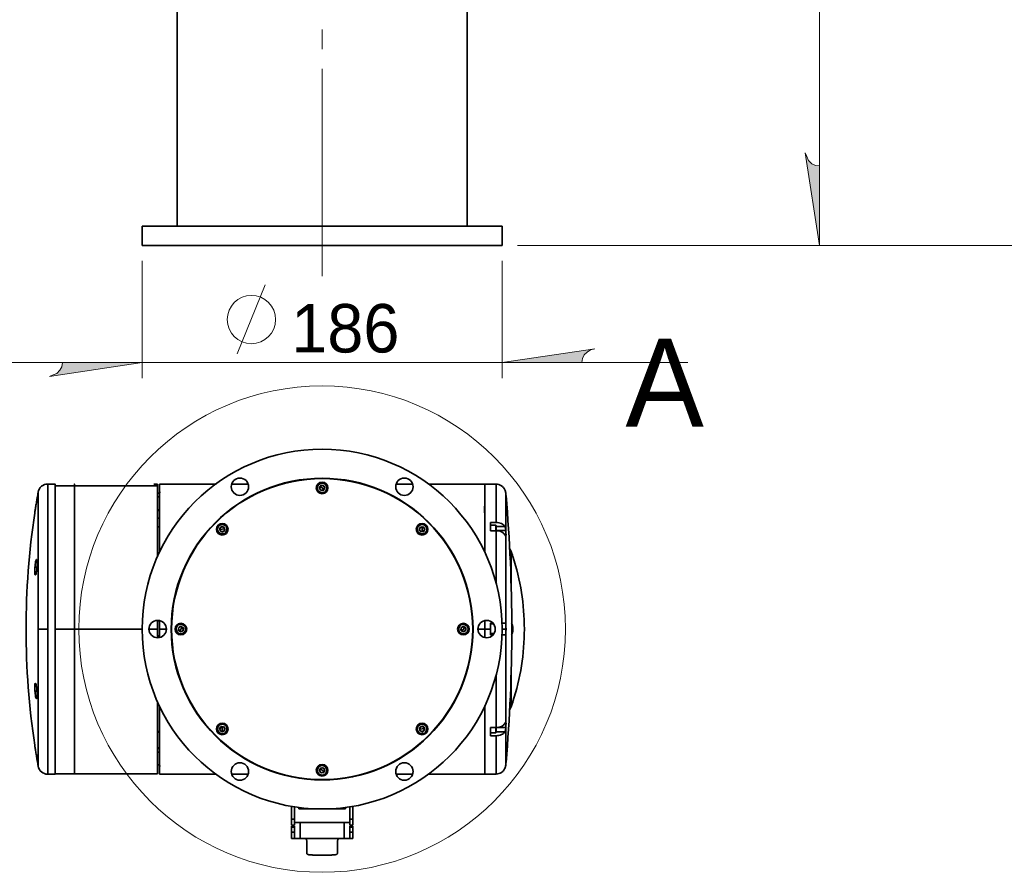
# Model space of a CAD drawing. Header units: millimetres. Extents: x 5 to 419, y 1 to 291.
# Tile 8 of 25: x 183 to 247, y 51 to 106. Entities that reach past the tile are written whole.
import ezdxf

# ---------------------------------------------------------------- set-up
doc = ezdxf.new("R2010")
doc.units = ezdxf.units.MM

# ---------------------------------------------------------------- blocks, each defined once
blk = doc.blocks.new('A$C64CD199E')
at = {"color": 7, "linetype": 'Continuous', "lineweight": 35}
for p, q in [((9.749, 1.25), (9.749, 26.623)), ((28.498, 1.25), (28.498, 26.623)), ((7.5, 0), (7.5, 1.25)), ((7.5, 1.25), (30.748, 1.25)), ((30.748, 0), (30.748, 1.25)), ((7.5, 0), (30.748, 0))]:
    blk.add_line(p, q, dxfattribs=at)

msp = doc.modelspace()

# ---------------------------------------------------------------- hatches: boundary and pattern name
at = {"true_color": 0x808080}
h = msp.add_hatch(color=8, dxfattribs=at)
h.paths.add_polyline_path([(234.139, 97.649), (234.244, 97.402), (234.35, 97.155), (234.562, 96.943), (234.809, 96.838), (235.056, 96.802), (235.056, 91.652)])
h.paths.add_polyline_path([(235.973, 127.776), (235.867, 128.023), (235.761, 128.27), (235.55, 128.482), (235.303, 128.588), (235.056, 128.623), (235.056, 133.773)])
h = msp.add_hatch(color=8, dxfattribs=at)
h.paths.add_polyline_path([(220.557, 84.984), (220.274, 84.914), (220.063, 84.772), (219.851, 84.596), (219.745, 84.349), (219.71, 84.102), (214.559, 84.102)])
h.paths.add_polyline_path([(185.314, 83.185), (185.561, 83.291), (185.808, 83.397), (185.984, 83.608), (186.126, 83.82), (186.161, 84.102), (191.311, 84.102)])

# ---------------------------------------------------------------- linework, layer by layer
at = {"color": 7, "linetype": 'Continuous', "lineweight": 35}
for p, q in [((184.593, 66.869), (184.593, 75.728)), ((185.687, 76.243), (185.208, 76.243)), ((185.208, 76.243), (185.208, 66.869)), ((185.687, 57.495), (185.687, 76.243)), ((186.937, 76.119), (185.687, 76.119)), ((192.311, 76.119), (186.937, 76.119)), ((192.311, 76.241), (192.061, 76.241)), ((192.686, 76.241), (192.436, 76.241)), ((192.686, 76.243), (192.686, 76.241)), ((202.695, 76.182), (202.665, 76.205)), ((202.868, 76.161), (202.757, 76.019)), ((202.757, 76.019), (202.824, 75.851)), ((202.935, 75.993), (202.813, 76.09)), ((202.824, 75.851), (203.003, 75.826)), ((203.047, 76.135), (202.868, 76.161)), ((202.935, 75.993), (203.058, 75.897)), ((203.003, 75.826), (203.114, 75.968)), ((203.114, 75.968), (203.047, 76.135)), ((203.176, 75.804), (203.206, 75.781)), ((213.81, 76.243), (213.435, 76.243)), ((213.435, 71.858), (213.435, 76.243)), ((213.435, 76.056), (213.435, 76.056)), ((213.81, 76.243), (213.81, 76.236)), ((213.81, 76.236), (214.174, 76.236)), ((214.174, 73.757), (214.174, 76.236)), ((192.424, 75.65), (192.311, 75.65)), ((192.311, 75.409), (192.424, 75.409)), ((192.424, 75.409), (192.424, 75.65)), ((192.424, 74.587), (192.424, 75.409)), ((192.436, 71.858), (192.436, 75.681)), ((213.435, 75.681), (213.435, 75.681)), ((214.796, 73.315), (214.796, 75.668)), ((184.392, 74.505), (184.399, 74.549)), ((192.311, 74.587), (192.424, 74.587)), ((192.424, 74.544), (192.311, 74.544)), ((192.424, 74.042), (192.424, 74.544)), ((192.311, 74.042), (192.424, 74.042)), ((192.424, 73.482), (192.424, 74.042)), ((192.311, 73.482), (192.424, 73.482)), ((192.311, 71.586), (192.311, 73.482)), ((196.18, 73.284), (196.142, 73.28)), ((196.462, 73.5), (196.318, 73.392)), ((196.318, 73.392), (196.339, 73.213)), ((196.484, 73.321), (196.328, 73.302)), ((196.339, 73.213), (196.505, 73.142)), ((196.628, 73.429), (196.462, 73.5)), ((196.484, 73.321), (196.639, 73.34)), ((196.505, 73.142), (196.65, 73.25)), ((196.65, 73.25), (196.628, 73.429)), ((196.788, 73.358), (196.825, 73.362)), ((209.279, 73.465), (209.208, 73.299)), ((209.208, 73.299), (209.316, 73.155)), ((209.458, 73.487), (209.279, 73.465)), ((209.316, 73.155), (209.495, 73.177)), ((209.351, 73.625), (209.346, 73.662)), ((209.387, 73.321), (209.369, 73.476)), ((209.387, 73.321), (209.406, 73.166)), ((209.566, 73.342), (209.458, 73.487)), ((209.495, 73.177), (209.566, 73.342)), ((213.435, 73.42), (213.435, 73.42)), ((213.435, 73.195), (213.435, 73.195)), ((214.174, 73.757), (213.81, 73.757)), ((213.81, 73.757), (213.81, 73.227)), ((214.147, 73.576), (213.81, 73.576)), ((213.81, 73.227), (214.174, 73.227)), ((214.184, 73.539), (214.147, 73.576)), ((214.147, 73.227), (214.147, 73.576)), ((214.174, 69.839), (214.174, 73.227)), ((214.184, 73.539), (214.184, 73.226)), ((214.743, 73.498), (214.184, 73.498)), ((214.802, 73.232), (214.184, 73.232)), ((214.802, 73.232), (214.796, 73.315)), ((209.424, 73.017), (209.428, 72.98)), ((213.434, 73.045), (213.435, 73.045)), ((214.796, 67.186), (214.796, 72.867)), ((215.033, 72.075), (215.126, 71.931)), ((215.126, 71.931), (215.15, 71.873)), ((215.15, 71.873), (215.15, 69.502)), ((184.381, 70.869), (184.519, 70.869)), ((186.937, 64.869), (186.937, 68.869)), ((192.311, 67.4), (192.311, 67.431)), ((192.311, 67.428), (192.311, 66.869)), ((213.435, 66.869), (213.435, 67.417)), ((184.593, 66.869), (185.208, 66.869)), ((184.593, 58.01), (184.593, 66.869)), ((185.208, 66.869), (185.208, 57.495)), ((185.687, 66.869), (186.937, 66.869)), ((186.937, 66.869), (191.311, 66.869)), ((191.749, 66.869), (192.311, 66.869)), ((192.424, 67.4), (192.311, 67.4)), ((192.311, 66.869), (192.311, 66.31)), ((192.424, 66.424), (192.424, 67.4)), ((192.436, 66.321), (192.436, 67.305)), ((192.863, 66.869), (192.436, 66.869)), ((193.208, 66.869), (193.186, 66.869)), ((193.669, 66.98), (193.644, 66.802)), ((193.644, 66.802), (193.786, 66.69)), ((193.837, 67.048), (193.669, 66.98)), ((193.811, 66.869), (193.715, 66.746)), ((193.811, 66.869), (193.908, 66.992)), ((193.979, 66.936), (193.837, 67.048)), ((193.953, 66.758), (193.979, 66.936)), ((194, 67.11), (194.023, 67.139)), ((211.918, 66.98), (211.892, 66.802)), ((211.892, 66.802), (212.034, 66.69)), ((212.085, 67.048), (211.918, 66.98)), ((212.06, 66.869), (211.963, 66.746)), ((212.06, 66.869), (212.156, 66.992)), ((212.227, 66.936), (212.085, 67.048)), ((212.202, 66.758), (212.227, 66.936)), ((212.249, 67.11), (212.272, 67.139)), ((212.685, 66.869), (212.663, 66.869)), ((213.435, 66.869), (213.008, 66.869)), ((213.435, 67.057), (213.435, 67.057)), ((213.435, 66.321), (213.435, 66.869)), ((213.81, 66.869), (213.435, 66.869)), ((213.979, 67.244), (213.81, 67.244)), ((213.81, 67.244), (213.81, 66.869)), ((214.005, 67.213), (213.81, 67.213)), ((213.81, 66.869), (213.81, 66.494)), ((214.812, 66.869), (214.559, 66.869)), ((215.26, 66.869), (215.184, 66.869)), ((192.311, 66.424), (192.424, 66.424)), ((192.311, 66.338), (192.424, 66.338)), ((192.311, 66.307), (192.311, 66.338)), ((192.424, 66.338), (192.424, 66.424)), ((193.622, 66.628), (193.599, 66.599)), ((193.786, 66.69), (193.953, 66.758)), ((211.871, 66.628), (211.847, 66.599)), ((212.034, 66.69), (212.202, 66.758)), ((213.435, 66.712), (213.435, 66.712)), ((213.435, 66.682), (213.435, 66.682)), ((214.043, 66.582), (213.81, 66.582)), ((213.81, 66.525), (214.005, 66.525)), ((213.81, 66.494), (213.979, 66.494)), ((214.796, 60.871), (214.796, 66.552)), ((214.174, 60.511), (214.174, 63.899)), ((215.15, 64.236), (215.15, 61.865)), ((184.381, 62.869), (184.519, 62.869)), ((192.311, 60.256), (192.311, 62.152)), ((213.435, 57.495), (213.435, 61.88)), ((215.126, 61.807), (215.033, 61.663)), ((215.15, 61.865), (215.126, 61.807)), ((196.375, 60.562), (196.304, 60.396)), ((196.554, 60.583), (196.375, 60.562)), ((196.447, 60.721), (196.442, 60.758)), ((196.484, 60.417), (196.465, 60.572)), ((196.663, 60.439), (196.554, 60.583)), ((196.592, 60.273), (196.663, 60.439)), ((209.366, 60.596), (209.221, 60.488)), ((209.221, 60.488), (209.243, 60.309)), ((209.532, 60.525), (209.366, 60.596)), ((209.387, 60.417), (209.542, 60.436)), ((209.553, 60.346), (209.532, 60.525)), ((209.691, 60.454), (209.728, 60.458)), ((213.435, 60.693), (213.434, 60.693)), ((213.434, 60.689), (213.435, 60.689)), ((214.174, 60.511), (213.81, 60.511)), ((213.81, 60.511), (213.81, 59.981)), ((214.147, 60.162), (214.147, 60.511)), ((214.184, 60.512), (214.184, 60.199)), ((214.802, 60.506), (214.184, 60.506)), ((214.796, 60.423), (214.802, 60.506)), ((214.796, 58.07), (214.796, 60.423)), ((192.424, 60.256), (192.311, 60.256)), ((192.311, 60.199), (192.424, 60.199)), ((196.304, 60.396), (196.413, 60.251)), ((196.413, 60.251), (196.592, 60.273)), ((196.484, 60.417), (196.502, 60.262)), ((196.52, 60.113), (196.525, 60.076)), ((209.083, 60.381), (209.046, 60.376)), ((209.387, 60.417), (209.232, 60.399)), ((209.243, 60.309), (209.409, 60.238)), ((209.409, 60.238), (209.553, 60.346)), ((213.434, 60.318), (213.435, 60.318)), ((213.81, 60.162), (214.147, 60.162)), ((213.81, 59.981), (214.174, 59.981)), ((214.147, 60.162), (214.184, 60.199)), ((214.174, 57.502), (214.174, 59.981)), ((214.743, 60.24), (214.184, 60.24)), ((184.399, 59.189), (184.392, 59.234)), ((192.311, 59.194), (192.424, 59.194)), ((192.424, 59.151), (192.311, 59.151)), ((192.424, 58.91), (192.424, 59.151)), ((192.311, 58.91), (192.424, 58.91)), ((192.424, 58.089), (192.424, 58.91)), ((192.311, 58.089), (192.424, 58.089)), ((192.436, 58.057), (192.436, 58.133)), ((202.695, 57.934), (202.665, 57.957)), ((202.868, 57.912), (202.757, 57.77)), ((203.047, 57.887), (202.868, 57.912)), ((203.114, 57.719), (203.047, 57.887)), ((213.435, 58.057), (213.435, 58.057)), ((185.208, 57.495), (185.687, 57.495)), ((185.687, 57.516), (186.937, 57.516)), ((186.937, 57.526), (186.937, 57.523)), ((186.937, 57.518), (192.311, 57.518)), ((202.757, 57.77), (202.824, 57.603)), ((202.935, 57.745), (202.813, 57.841)), ((202.824, 57.603), (203.003, 57.577)), ((202.935, 57.745), (203.058, 57.648)), ((203.003, 57.577), (203.114, 57.719)), ((203.176, 57.556), (203.206, 57.533)), ((213.435, 57.682), (213.435, 57.682)), ((213.435, 57.495), (213.81, 57.495)), ((214.174, 57.502), (213.81, 57.502)), ((213.81, 57.502), (213.81, 57.495)), ((201.423, 55.344), (201.423, 55.245)), ((204.448, 55.344), (204.448, 55.245)), ((201.898, 55.291), (201.898, 55.245)), ((201.898, 55.245), (203.973, 55.245)), ((203.973, 55.245), (203.973, 55.291)), ((201.148, 54.598), (200.961, 54.598)), ((200.961, 54.195), (200.961, 54.598)), ((201.148, 54.195), (200.961, 54.195)), ((201.148, 54.139), (200.961, 54.139)), ((200.961, 54.138), (201.148, 54.138)), ((200.961, 54.081), (200.961, 54.138)), ((201.148, 54.081), (200.961, 54.081)), ((201.148, 54.195), (201.148, 54.598)), ((201.148, 54.081), (201.148, 54.138)), ((201.523, 54.37), (201.523, 53.333)), ((201.523, 54.37), (204.348, 54.37)), ((204.348, 53.333), (204.348, 54.37)), ((204.91, 54.598), (204.723, 54.598)), ((204.723, 54.195), (204.723, 54.598)), ((204.91, 54.195), (204.723, 54.195)), ((204.91, 54.139), (204.723, 54.139)), ((204.723, 54.138), (204.91, 54.138)), ((204.723, 54.081), (204.723, 54.138)), ((204.91, 54.081), (204.723, 54.081)), ((204.91, 54.598), (204.91, 54.195)), ((204.91, 54.138), (204.91, 54.081)), ((200.961, 53.746), (201.148, 53.746)), ((204.723, 53.746), (204.91, 53.746)), ((200.961, 53.333), (201.148, 53.333)), ((201.523, 53.333), (201.811, 53.333)), ((204.06, 53.333), (201.811, 53.333)), ((201.811, 53.333), (201.811, 53.333)), ((204.06, 53.333), (204.348, 53.333)), ((204.723, 53.333), (204.91, 53.333)), ((202.435, 52.271), (203.435, 52.271))]:
    msp.add_line(p, q, dxfattribs=at)
at = {"color": 8, "lineweight": 0, "true_color": 0x808080}
for points in [[(235.056, 91.652), (235.056, 133.773)], [(215.547, 91.652), (236.044, 91.652)], [(215.547, 91.652), (249.273, 91.652)], [(191.311, 90.664), (191.311, 83.079)], [(214.559, 90.664), (214.559, 83.079)], [(197.45, 84.667), (199.249, 89.112)], [(191.311, 84.102), (179.317, 84.102)], [(214.559, 84.102), (191.311, 84.102)], [(214.559, 84.102), (226.554, 84.102)]]:
    msp.add_lwpolyline(points, dxfattribs=at)
at = {"color": 7, "lineweight": 0}
for points in [[(202.946, 105.615), (202.946, 104.345)], [(202.946, 103.075), (202.946, 89.668)]]:
    msp.add_lwpolyline(points, dxfattribs=at)
at = {"color": 8, "lineweight": 0, "true_color": 0x808080}
for points in [[(234.139, 97.649), (234.244, 97.402), (234.35, 97.155), (234.562, 96.943), (234.809, 96.838), (235.056, 96.802), (235.056, 91.652)], [(220.557, 84.984), (220.274, 84.914), (220.063, 84.772), (219.851, 84.596), (219.745, 84.349), (219.71, 84.102), (214.559, 84.102)], [(185.314, 83.185), (185.561, 83.291), (185.808, 83.397), (185.984, 83.608), (186.126, 83.82), (186.161, 84.102), (191.311, 84.102)]]:
    msp.add_lwpolyline(points, close=True, dxfattribs=at)
at = {"color": 7, "linetype": 'Continuous', "lineweight": 35, "flags": 128}
for points in [[(196.095, 76.243), (195.249, 76.243), (192.686, 76.243)], [(198.156, 76.243), (197.811, 76.243), (197.096, 76.243)], [(208.78, 76.243), (208.185, 76.243), (207.72, 76.243)], [(213.435, 76.243), (210.81, 76.243), (209.802, 76.243)], [(192.436, 75.402), (192.436, 75.403), (192.435, 75.405), (192.434, 75.406), (192.433, 75.407), (192.431, 75.408), (192.429, 75.408), (192.426, 75.409), (192.424, 75.409)], [(192.436, 58.903), (192.436, 58.905), (192.435, 58.906), (192.434, 58.907), (192.433, 58.908), (192.431, 58.909), (192.429, 58.91), (192.426, 58.91), (192.424, 58.91)], [(192.436, 57.495), (195.061, 57.495), (196.069, 57.495)], [(197.09, 57.495), (197.686, 57.495), (198.151, 57.495)], [(207.715, 57.495), (208.185, 57.495), (208.775, 57.495)], [(209.776, 57.495), (210.81, 57.495), (213.435, 57.495)]]:
    msp.add_lwpolyline(points, dxfattribs=at)
at = {"color": 8, "lineweight": 0, "true_color": 0x808080}
msp.add_circle((198.367, 86.872), 1.561, dxfattribs=at)
at = {"color": 7, "lineweight": 0}
msp.add_circle((202.935, 66.869), 15.716, dxfattribs=at)
at = {"color": 7, "linetype": 'Continuous', "lineweight": 35}
for centre, radius, start, end in [((202.935, 66.869), 11.624, 0, 180), ((202.935, 66.869), 9.749, 0, 180), ((202.935, 66.869), 9.724, 90, 270), ((197.623, 76.07), 0.562, 0, 180), ((202.935, 75.993), 0.375, 90, 270), ((202.935, 75.993), 0.344, 321.8769, 141.8769), ((202.935, 66.869), 9.724, 270, 90), ((202.935, 75.993), 0.375, 270, 90), ((208.247, 76.07), 0.562, 0, 180), ((234.468, 66.869), 50.656, 169.92861, 170.34282), ((185.208, 75.618), 0.625, 90, 169.92861), ((192.499, 75.681), 0.0625, 90, 180), ((197.623, 76.07), 0.562, 180, 0), ((202.935, 75.993), 0.344, 141.8769, 321.8769), ((202.935, 75.993), 0.306, 141.8769, 321.8769), ((202.935, 75.993), 0.306, 321.8769, 141.8769), ((202.935, 75.993), 0.156, 141.8769, 201.8769), ((202.935, 75.993), 0.156, 201.8769, 261.8769), ((202.935, 75.993), 0.156, 81.8769, 141.8769), ((202.935, 75.993), 0.156, 261.8769, 321.8769), ((202.935, 75.993), 0.156, 21.8769, 81.8769), ((202.935, 75.993), 0.156, 321.8769, 21.8769), ((208.247, 76.07), 0.562, 180, 0), ((192.424, 75.637), 0.0125, 0, 90), ((115.193, 66.869), 99.992, 0, 4.94791), ((192.424, 74.6), 0.0125, 270, 0), ((192.424, 74.532), 0.0125, 0, 90), ((234.468, 66.869), 50.656, 171.48306, 180), ((192.427, 73.985), 0.0574, 80.59756, 93.10906), ((192.424, 73.494), 0.0125, 270, 0), ((196.484, 73.321), 0.375, 90, 270), ((196.484, 73.321), 0.344, 6.8769, 186.8769), ((196.484, 73.321), 0.344, 186.8769, 6.8769), ((196.484, 73.321), 0.306, 6.8769, 186.8769), ((196.484, 73.321), 0.306, 186.8769, 6.8769), ((196.484, 73.321), 0.156, 126.8769, 186.8769), ((196.484, 73.321), 0.156, 186.8769, 246.8769), ((196.484, 73.321), 0.156, 66.8769, 126.8769), ((196.484, 73.321), 0.156, 246.8769, 306.8769), ((196.484, 73.321), 0.375, 270, 90), ((196.484, 73.321), 0.156, 6.8769, 66.8769), ((196.484, 73.321), 0.156, 306.8769, 6.8769), ((209.387, 73.321), 0.375, 90, 270), ((209.387, 73.321), 0.344, 96.8769, 276.8769), ((209.387, 73.321), 0.306, 96.8769, 276.8769), ((209.387, 73.321), 0.156, 156.8769, 216.8769), ((209.387, 73.321), 0.156, 96.8769, 156.8769), ((209.387, 73.321), 0.156, 216.8769, 276.8769), ((209.387, 73.321), 0.344, 276.8769, 96.8769), ((209.387, 73.321), 0.306, 276.8769, 96.8769), ((209.387, 73.321), 0.156, 36.8769, 96.8769), ((209.387, 73.321), 0.375, 270, 90), ((209.387, 73.321), 0.156, 276.8769, 336.8769), ((209.387, 73.321), 0.156, 336.8769, 36.8769), ((200.715, 66.869), 15.282, 0, 17.86103), ((192.311, 66.869), 0.562, 0, 180), ((213.56, 66.869), 0.562, 0, 180), ((234.468, 66.869), 50.656, 180, 188.51684), ((202.935, 66.869), 11.624, 180, 0), ((192.311, 66.869), 0.562, 180, 0), ((202.935, 66.869), 9.749, 180, 0), ((193.811, 66.869), 0.375, 90, 270), ((193.811, 66.869), 0.344, 51.8769, 231.8769), ((193.811, 66.869), 0.306, 51.8769, 231.8769), ((193.811, 66.869), 0.344, 231.8769, 51.8769), ((193.811, 66.869), 0.306, 231.8769, 51.8769), ((193.811, 66.869), 0.156, 171.8769, 231.8769), ((193.811, 66.869), 0.156, 111.8769, 171.8769), ((193.811, 66.869), 0.156, 51.8769, 111.8769), ((193.811, 66.869), 0.375, 270, 90), ((193.811, 66.869), 0.156, 291.8769, 351.8769), ((193.811, 66.869), 0.156, 351.8769, 51.8769), ((212.06, 66.869), 0.375, 90, 270), ((212.06, 66.869), 0.344, 51.8769, 231.8769), ((212.06, 66.869), 0.306, 51.8769, 231.8769), ((212.06, 66.869), 0.344, 231.8769, 51.8769), ((212.06, 66.869), 0.306, 231.8769, 51.8769), ((212.06, 66.869), 0.156, 171.8769, 231.8769), ((212.06, 66.869), 0.156, 111.8769, 171.8769), ((212.06, 66.869), 0.156, 51.8769, 111.8769), ((212.06, 66.869), 0.375, 270, 90), ((212.06, 66.869), 0.156, 291.8769, 351.8769), ((212.06, 66.869), 0.156, 351.8769, 51.8769), ((213.56, 66.869), 0.562, 180, 0), ((115.193, 66.869), 99.992, 355.05209, 0), ((200.715, 66.869), 15.282, 342.13897, 0), ((192.425, 66.436), 0.0116, 265.38674, 354.48729), ((192.424, 66.35), 0.0125, 270, 0), ((193.811, 66.869), 0.156, 231.8769, 291.8769), ((212.06, 66.869), 0.156, 231.8769, 291.8769), ((196.484, 60.417), 0.375, 90, 270), ((196.484, 60.417), 0.344, 96.8769, 276.8769), ((196.484, 60.417), 0.306, 96.8769, 276.8769), ((196.484, 60.417), 0.156, 156.8769, 216.8769), ((196.484, 60.417), 0.156, 96.8769, 156.8769), ((196.484, 60.417), 0.344, 276.8769, 96.8769), ((196.484, 60.417), 0.306, 276.8769, 96.8769), ((196.484, 60.417), 0.156, 36.8769, 96.8769), ((196.484, 60.417), 0.375, 270, 90), ((196.484, 60.417), 0.156, 336.8769, 36.8769), ((209.387, 60.417), 0.375, 90, 270), ((209.387, 60.417), 0.344, 6.8769, 186.8769), ((209.387, 60.417), 0.344, 186.8769, 6.8769), ((209.387, 60.417), 0.306, 6.8769, 186.8769), ((209.387, 60.417), 0.306, 186.8769, 6.8769), ((209.387, 60.417), 0.156, 126.8769, 186.8769), ((209.387, 60.417), 0.156, 66.8769, 126.8769), ((209.387, 60.417), 0.375, 270, 90), ((209.387, 60.417), 0.156, 6.8769, 66.8769), ((209.387, 60.417), 0.156, 306.8769, 6.8769), ((192.424, 60.187), 0.0119, 3.4465, 93.0746), ((196.484, 60.417), 0.156, 216.8769, 276.8769), ((196.484, 60.417), 0.156, 276.8769, 336.8769), ((209.387, 60.417), 0.156, 186.8769, 246.8769), ((209.387, 60.417), 0.156, 246.8769, 306.8769), ((192.424, 59.206), 0.0125, 270, 0), ((192.424, 59.138), 0.0125, 0, 90), ((234.468, 66.869), 50.656, 189.6573, 190.07139), ((185.208, 58.12), 0.625, 190.07139, 270), ((192.424, 58.101), 0.0125, 270, 0), ((192.499, 58.057), 0.0625, 180, 270), ((197.623, 57.668), 0.562, 0, 180), ((202.935, 57.745), 0.375, 90, 270), ((202.935, 57.745), 0.344, 141.8769, 321.8769), ((202.935, 57.745), 0.306, 141.8769, 321.8769), ((202.935, 57.745), 0.344, 321.8769, 141.8769), ((202.935, 57.745), 0.306, 321.8769, 141.8769), ((202.935, 57.745), 0.156, 81.8769, 141.8769), ((202.935, 57.745), 0.375, 270, 90), ((202.935, 57.745), 0.156, 21.8769, 81.8769), ((208.247, 57.668), 0.562, 0, 180), ((197.623, 57.668), 0.562, 180, 0), ((202.935, 57.745), 0.156, 141.8769, 201.8769), ((202.935, 57.745), 0.156, 201.8769, 261.8769), ((202.935, 57.745), 0.156, 261.8769, 321.8769), ((202.935, 57.745), 0.156, 321.8769, 21.8769), ((208.247, 57.668), 0.562, 180, 0)]:
    msp.add_arc(centre, radius, start, end, dxfattribs=at)
for points, knots in [([(185.687, 76.232), (185.687, 76.237), (185.687, 76.247), (185.687, 76.065), (185.687, 75.736), (185.687, 75.252), (185.687, 74.629), (185.687, 73.884), (185.687, 73.05), (185.687, 72.143), (185.687, 71.177), (185.687, 70.144), (185.687, 69.068), (185.687, 67.971), (185.687, 67.234), (185.687, 66.869)], [0, 0, 0, 0, 0.0787411, 0.1589074, 0.2398493, 0.3208784, 0.4013016, 0.4804566, 0.5588732, 0.6320492, 0.7060647, 0.780397, 0.8545096, 0.9278758, 1, 1, 1, 1]), ([(186.937, 76.232), (186.937, 76.238), (186.937, 76.251), (186.937, 76.152), (186.937, 75.962), (186.937, 75.673), (186.937, 75.293), (186.937, 74.827), (186.937, 74.285), (186.937, 73.673), (186.937, 72.993), (186.937, 72.245), (186.937, 71.434), (186.937, 70.571), (186.937, 69.669), (186.937, 68.742), (186.937, 67.806), (186.937, 67.18), (186.937, 66.869)], [0, 0, 0, 0, 0.0613757, 0.1237051, 0.1866869, 0.25, 0.3133131, 0.3762949, 0.4386243, 0.5, 0.5613757, 0.6237051, 0.6866869, 0.75, 0.8133131, 0.8762949, 0.9386243, 1, 1, 1, 1]), ([(192.311, 76.241), (192.311, 76.22), (192.311, 76.177), (192.311, 75.929), (192.311, 75.549), (192.311, 75.031), (192.311, 74.393), (192.311, 73.648), (192.311, 72.822), (192.311, 72.111), (192.311, 71.667), (192.311, 71.535)], [0, 0, 0, 0, 0.11983, 0.241249, 0.363329, 0.485114, 0.605662, 0.724089, 0.842705, 0.953277, 1, 1, 1, 1]), ([(192.436, 76.241), (192.436, 76.227), (192.436, 76.199), (192.436, 76.049), (192.436, 75.818), (192.436, 75.462), (192.437, 74.956), (192.437, 74.271), (192.436, 73.458), (192.437, 72.634), (192.437, 72.05), (192.437, 71.809)], [0, 0, 0, 0, 0.095259, 0.190638, 0.288935, 0.387685, 0.518052, 0.647487, 0.778176, 0.908686, 1, 1, 1, 1]), ([(213.435, 71.855), (213.435, 71.903), (213.435, 72.231), (213.434, 72.787), (213.435, 73.509), (213.434, 74.152), (213.433, 74.655), (213.434, 75.041), (213.434, 75.335), (213.435, 75.587), (213.434, 75.796), (213.434, 75.964), (213.435, 76.091), (213.434, 76.178), (213.435, 76.233), (213.435, 76.24), (213.435, 76.243)], [0, 0, 0, 0, 0.017557, 0.11973, 0.221955, 0.323587, 0.424179, 0.491208, 0.558556, 0.626541, 0.690626, 0.754594, 0.818715, 0.880138, 0.937266, 1, 1, 1, 1]), ([(214.174, 76.236), (214.233, 76.231), (214.353, 76.221), (214.516, 76.142), (214.655, 76.026), (214.714, 75.921), (214.743, 75.868)], [0, 0, 0, 0, 0.24986, 0.499673, 0.749757, 1, 1, 1, 1]), ([(214.743, 75.868), (214.756, 75.834), (214.784, 75.765), (214.792, 75.7), (214.796, 75.668)], [0, 0, 0, 0, 0.499631, 1, 1, 1, 1]), ([(184.526, 75.344), (184.528, 75.355), (184.532, 75.379), (184.528, 75.353), (184.516, 75.283), (184.498, 75.169), (184.475, 75.026), (184.459, 74.921), (184.45, 74.868)], [0, 0, 0, 0, 0.142431, 0.313763, 0.48511, 0.657187, 0.828592, 1, 1, 1, 1]), ([(214.796, 75.668), (214.798, 75.641), (214.803, 75.591), (214.808, 75.536), (214.811, 75.5), (214.812, 75.496), (214.812, 75.493)], [0, 0, 0, 0, 0.259968, 0.500033, 0.752765, 1, 1, 1, 1]), ([(214.812, 75.493), (214.812, 75.496), (214.811, 75.5), (214.808, 75.536), (214.803, 75.591), (214.798, 75.641), (214.796, 75.668)], [0, 0, 0, 0, 0.247239, 0.499991, 0.740035, 1, 1, 1, 1]), ([(184.45, 74.868), (184.442, 74.818), (184.426, 74.717), (184.404, 74.579), (184.386, 74.466), (184.374, 74.394), (184.369, 74.363), (184.371, 74.37), (184.371, 74.371)], [0, 0, 0, 0, 0.194508, 0.388874, 0.583179, 0.777603, 0.972116, 1, 1, 1, 1]), ([(214.743, 73.498), (214.714, 73.535), (214.656, 73.609), (214.517, 73.691), (214.353, 73.747), (214.233, 73.754), (214.174, 73.757)], [0, 0, 0, 0, 0.24952, 0.499306, 0.749243, 1, 1, 1, 1]), ([(214.174, 73.227), (214.233, 73.224), (214.352, 73.217), (214.516, 73.161), (214.655, 73.079), (214.714, 73.004), (214.743, 72.967)], [0, 0, 0, 0, 0.249516, 0.4993, 0.749236, 1, 1, 1, 1]), ([(214.796, 73.315), (214.792, 73.35), (214.784, 73.42), (214.756, 73.472), (214.743, 73.498)], [0, 0, 0, 0, 0.499262, 1, 1, 1, 1]), ([(214.796, 72.867), (214.798, 72.862), (214.802, 72.854), (214.807, 72.865), (214.81, 72.892), (214.812, 72.937), (214.812, 72.997), (214.81, 73.068), (214.807, 73.148), (214.804, 73.204), (214.802, 73.232)], [0, 0, 0, 0, 0.129726, 0.250091, 0.376585, 0.499784, 0.624274, 0.749858, 0.871945, 1, 1, 1, 1]), ([(214.743, 72.967), (214.756, 72.945), (214.784, 72.899), (214.792, 72.877), (214.796, 72.867)], [0, 0, 0, 0, 0.4996318, 1, 1, 1, 1]), ([(215.15, 71.886), (215.147, 71.895), (215.141, 71.91), (215.135, 71.925), (215.132, 71.931)], [0, 0, 0, 0, 0.559931, 1, 1, 1, 1]), ([(215.26, 71.556), (215.259, 71.561), (215.255, 71.571), (215.23, 71.648), (215.194, 71.756), (215.165, 71.843), (215.15, 71.886)], [0, 0, 0, 0, 0.249786, 0.499565, 0.749415, 1, 1, 1, 1]), ([(215.15, 71.873), (215.164, 71.831), (215.194, 71.747), (215.23, 71.643), (215.255, 71.57), (215.259, 71.561), (215.26, 71.556)], [0, 0, 0, 0, 0.250293, 0.500332, 0.757325, 1, 1, 1, 1]), ([(184.381, 70.869), (184.387, 70.934), (184.4, 71.065), (184.429, 71.231), (184.46, 71.342), (184.491, 71.382), (184.515, 71.344), (184.527, 71.251), (184.53, 71.15), (184.53, 71.033), (184.524, 70.934), (184.519, 70.869)], [0, 0, 0, 0, 0.124882, 0.249887, 0.37482, 0.499649, 0.624411, 0.749632, 0.812416, 0.875191, 1, 1, 1, 1]), ([(184.519, 70.869), (184.513, 70.803), (184.501, 70.672), (184.471, 70.507), (184.44, 70.396), (184.41, 70.356), (184.385, 70.394), (184.371, 70.504), (184.368, 70.672), (184.377, 70.803), (184.381, 70.869)], [0, 0, 0, 0, 0.124957, 0.249948, 0.374998, 0.500119, 0.625182, 0.750142, 0.875055, 1, 1, 1, 1]), ([(185.687, 66.869), (185.687, 66.47), (185.687, 65.665), (185.687, 64.471), (185.687, 63.305), (185.687, 62.2), (185.687, 61.182), (185.687, 60.269), (185.687, 59.49), (185.687, 58.838), (185.687, 58.312), (185.687, 57.91), (185.687, 57.63), (185.687, 57.554), (185.687, 57.517)], [0, 0, 0, 0, 0.0849162, 0.1713695, 0.2586592, 0.3460429, 0.4327732, 0.5181358, 0.6027021, 0.6816168, 0.7614368, 0.8415984, 0.9215232, 1, 1, 1, 1]), ([(186.937, 66.869), (186.937, 66.558), (186.937, 65.932), (186.937, 64.996), (186.937, 64.069), (186.937, 63.167), (186.937, 62.304), (186.937, 61.493), (186.937, 60.745), (186.937, 60.066), (186.937, 59.453), (186.937, 58.911), (186.937, 58.445), (186.937, 58.064), (186.937, 57.779), (186.937, 57.592), (186.937, 57.546), (186.937, 57.526)], [0, 0, 0, 0, 0.066304, 0.133637, 0.201676, 0.270072, 0.338469, 0.406508, 0.473841, 0.540145, 0.606449, 0.673782, 0.741821, 0.810217, 0.878614, 0.946653, 1, 1, 1, 1]), ([(192.436, 67.4), (192.436, 67.372), (192.436, 67.195), (192.436, 67.018), (192.436, 66.869)], [0, 0, 0, 0, 0.159087, 1, 1, 1, 1]), ([(192.436, 66.869), (192.436, 66.71), (192.436, 66.533), (192.436, 66.356), (192.436, 66.338)], [0, 0, 0, 0, 0.894656, 1, 1, 1, 1]), ([(213.435, 66.869), (213.435, 67.028), (213.435, 67.207), (213.435, 67.386), (213.435, 67.407)], [0, 0, 0, 0, 0.883561, 1, 1, 1, 1]), ([(213.435, 66.332), (213.435, 66.361), (213.435, 66.54), (213.435, 66.719), (213.435, 66.869)], [0, 0, 0, 0, 0.1614863, 1, 1, 1, 1]), ([(214.743, 67.244), (214.714, 67.244), (214.665, 67.244), (214.581, 67.244), (214.546, 67.244)], [0, 0, 0, 0, 0.570636, 1, 1, 1, 1]), ([(214.796, 67.186), (214.792, 67.203), (214.784, 67.237), (214.756, 67.242), (214.743, 67.244)], [0, 0, 0, 0, 0.499261, 1, 1, 1, 1]), ([(214.812, 66.869), (214.812, 66.9), (214.811, 66.963), (214.808, 67.05), (214.803, 67.129), (214.798, 67.166), (214.796, 67.186)], [0, 0, 0, 0, 0.2472389, 0.4999908, 0.7400353, 1, 1, 1, 1]), ([(214.796, 66.552), (214.798, 66.572), (214.803, 66.609), (214.808, 66.688), (214.811, 66.775), (214.812, 66.838), (214.812, 66.869)], [0, 0, 0, 0, 0.259968, 0.500033, 0.752765, 1, 1, 1, 1]), ([(215.26, 66.869), (215.259, 66.914), (215.255, 67.005), (215.23, 67.121), (215.194, 67.207), (215.164, 67.228), (215.15, 67.239)], [0, 0, 0, 0, 0.249703, 0.499492, 0.749371, 1, 1, 1, 1]), ([(215.15, 66.499), (215.164, 66.51), (215.194, 66.531), (215.23, 66.617), (215.255, 66.733), (215.259, 66.824), (215.26, 66.869)], [0, 0, 0, 0, 0.250148, 0.500041, 0.74992, 1, 1, 1, 1]), ([(214.536, 66.494), (214.576, 66.494), (214.662, 66.494), (214.714, 66.494), (214.743, 66.494)], [0, 0, 0, 0, 0.450191, 1, 1, 1, 1]), ([(214.743, 66.494), (214.756, 66.496), (214.784, 66.501), (214.792, 66.535), (214.796, 66.552)], [0, 0, 0, 0, 0.4996313, 1, 1, 1, 1]), ([(184.381, 62.869), (184.377, 62.935), (184.37, 63.034), (184.37, 63.15), (184.373, 63.252), (184.385, 63.345), (184.409, 63.382), (184.44, 63.342), (184.471, 63.232), (184.501, 63.066), (184.513, 62.935), (184.519, 62.869)], [0, 0, 0, 0, 0.124812, 0.187591, 0.25041, 0.375333, 0.500169, 0.624976, 0.750316, 0.875215, 1, 1, 1, 1]), ([(184.519, 62.869), (184.524, 62.804), (184.532, 62.672), (184.529, 62.505), (184.515, 62.394), (184.491, 62.356), (184.46, 62.396), (184.429, 62.507), (184.4, 62.673), (184.387, 62.804), (184.381, 62.869)], [0, 0, 0, 0, 0.124903, 0.249838, 0.37489, 0.500068, 0.625148, 0.750139, 0.875076, 1, 1, 1, 1]), ([(192.311, 62.187), (192.311, 61.849), (192.311, 61.171), (192.311, 60.27), (192.311, 59.489), (192.311, 58.838), (192.311, 58.312), (192.311, 57.91), (192.311, 57.631), (192.311, 57.557), (192.311, 57.52)], [0, 0, 0, 0, 0.130333, 0.261612, 0.391667, 0.513029, 0.635784, 0.759065, 0.881981, 1, 1, 1, 1]), ([(192.436, 61.883), (192.436, 61.835), (192.436, 61.507), (192.436, 60.951), (192.436, 60.229), (192.437, 59.586), (192.437, 59.083), (192.437, 58.697), (192.437, 58.403), (192.436, 58.151), (192.436, 57.942), (192.436, 57.775), (192.436, 57.647), (192.437, 57.56), (192.436, 57.505), (192.436, 57.498), (192.436, 57.495)], [0, 0, 0, 0, 0.017557, 0.11973, 0.221955, 0.323587, 0.424179, 0.491208, 0.558556, 0.626541, 0.690626, 0.754594, 0.818715, 0.880138, 0.937266, 1, 1, 1, 1]), ([(213.435, 57.522), (213.435, 57.523), (213.435, 57.533), (213.434, 57.604), (213.435, 57.74), (213.434, 57.942), (213.435, 58.255), (213.434, 58.728), (213.434, 59.41), (213.435, 60.223), (213.434, 61.065), (213.434, 61.67), (213.434, 61.929)], [0, 0, 0, 0, 0.005897, 0.086379, 0.170255, 0.254481, 0.338867, 0.478411, 0.616754, 0.756277, 0.895871, 1, 1, 1, 1]), ([(215.132, 61.807), (215.136, 61.815), (215.142, 61.83), (215.147, 61.845), (215.15, 61.852)], [0, 0, 0, 0, 0.559931, 1, 1, 1, 1]), ([(215.26, 62.182), (215.259, 62.177), (215.255, 62.167), (215.23, 62.094), (215.194, 61.991), (215.164, 61.907), (215.15, 61.865)], [0, 0, 0, 0, 0.2497825, 0.4996212, 0.7495459, 1, 1, 1, 1]), ([(215.15, 61.852), (215.165, 61.895), (215.194, 61.981), (215.231, 62.09), (215.255, 62.167), (215.259, 62.177), (215.26, 62.182)], [0, 0, 0, 0, 0.25014, 0.500026, 0.756053, 1, 1, 1, 1]), ([(214.743, 60.771), (214.714, 60.734), (214.656, 60.66), (214.517, 60.577), (214.353, 60.521), (214.233, 60.514), (214.174, 60.511)], [0, 0, 0, 0, 0.24952, 0.499306, 0.749243, 1, 1, 1, 1]), ([(214.796, 60.871), (214.792, 60.861), (214.784, 60.839), (214.756, 60.793), (214.743, 60.771)], [0, 0, 0, 0, 0.499262, 1, 1, 1, 1]), ([(214.743, 60.24), (214.756, 60.266), (214.784, 60.318), (214.792, 60.388), (214.796, 60.423)], [0, 0, 0, 0, 0.499632, 1, 1, 1, 1]), ([(214.802, 60.506), (214.804, 60.534), (214.807, 60.59), (214.81, 60.67), (214.812, 60.741), (214.812, 60.801), (214.81, 60.846), (214.807, 60.873), (214.802, 60.885), (214.798, 60.876), (214.796, 60.871)], [0, 0, 0, 0, 0.127999, 0.250042, 0.37564, 0.500159, 0.623353, 0.74986, 0.870243, 1, 1, 1, 1]), ([(192.311, 60.323), (192.311, 60.317), (192.311, 60.309), (192.311, 60.35), (192.311, 60.361)], [0, 0, 0, 0, 0.759998, 1, 1, 1, 1]), ([(214.174, 59.981), (214.233, 59.984), (214.352, 59.991), (214.516, 60.047), (214.655, 60.129), (214.714, 60.203), (214.743, 60.24)], [0, 0, 0, 0, 0.249516, 0.4993, 0.749236, 1, 1, 1, 1]), ([(184.371, 59.367), (184.371, 59.368), (184.369, 59.375), (184.374, 59.344), (184.386, 59.273), (184.404, 59.16), (184.426, 59.022), (184.442, 58.92), (184.45, 58.87)], [0, 0, 0, 0, 0.027285, 0.221711, 0.416241, 0.611059, 0.805532, 1, 1, 1, 1]), ([(184.45, 58.87), (184.459, 58.817), (184.475, 58.712), (184.498, 58.569), (184.516, 58.456), (184.528, 58.383), (184.529, 58.375), (184.53, 58.371)], [0, 0, 0, 0, 0.202647, 0.40523, 0.607752, 0.810244, 1, 1, 1, 1]), ([(214.796, 58.07), (214.792, 58.038), (214.784, 57.973), (214.756, 57.904), (214.743, 57.87)], [0, 0, 0, 0, 0.4992611, 1, 1, 1, 1]), ([(214.812, 58.245), (214.812, 58.243), (214.811, 58.238), (214.808, 58.202), (214.803, 58.147), (214.798, 58.097), (214.796, 58.07)], [0, 0, 0, 0, 0.247239, 0.499991, 0.740035, 1, 1, 1, 1]), ([(214.743, 57.87), (214.714, 57.817), (214.655, 57.713), (214.516, 57.596), (214.353, 57.517), (214.233, 57.507), (214.174, 57.502)], [0, 0, 0, 0, 0.2499816, 0.5000526, 0.7500966, 1, 1, 1, 1]), ([(201.148, 54.598), (201.148, 54.683), (201.148, 54.854), (201.148, 55.092), (201.148, 55.277), (201.148, 55.358), (201.148, 55.388)], [0, 0, 0, 0, 0.277803, 0.555606, 0.833409, 1, 1, 1, 1]), ([(204.723, 54.598), (204.723, 54.683), (204.723, 54.854), (204.723, 55.092), (204.723, 55.284), (204.723, 55.37), (204.723, 55.405)], [0, 0, 0, 0, 0.2697847, 0.5395695, 0.8093542, 1, 1, 1, 1]), ([(201.811, 53.333), (201.827, 53.331), (201.86, 53.327), (201.901, 53.298), (201.93, 53.257), (201.934, 53.224), (201.936, 53.208)], [0, 0, 0, 0, 0.249731, 0.499553, 0.749419, 1, 1, 1, 1]), ([(203.935, 53.208), (203.937, 53.224), (203.941, 53.257), (203.97, 53.298), (204.011, 53.327), (204.044, 53.331), (204.06, 53.333)], [0, 0, 0, 0, 0.249731, 0.499547, 0.749435, 1, 1, 1, 1]), ([(201.936, 52.413), (201.937, 52.396), (201.94, 52.364), (201.967, 52.328), (202.012, 52.302), (202.073, 52.286), (202.149, 52.277), (202.238, 52.273), (202.335, 52.271), (202.402, 52.271), (202.435, 52.271)], [0, 0, 0, 0, 0.131546, 0.255626, 0.376826, 0.500058, 0.623604, 0.749168, 0.875304, 1, 1, 1, 1]), ([(203.435, 52.271), (203.469, 52.271), (203.536, 52.271), (203.633, 52.273), (203.722, 52.277), (203.798, 52.286), (203.859, 52.302), (203.904, 52.328), (203.931, 52.364), (203.934, 52.396), (203.935, 52.413)], [0, 0, 0, 0, 0.124612, 0.250668, 0.376005, 0.499488, 0.622815, 0.744112, 0.868306, 1, 1, 1, 1])]:
    msp.add_open_spline(points, degree=3, knots=knots, dxfattribs=at)
for points in [[(200.961, 54.598), (200.961, 54.683), (200.961, 54.854), (200.961, 55.092), (200.961, 55.303), (200.961, 55.402), (200.961, 55.452)], [(204.91, 55.452), (204.91, 55.402), (204.91, 55.303), (204.91, 55.092), (204.91, 54.854), (204.91, 54.683), (204.91, 54.598)], [(201.423, 55.245), (201.43, 55.245), (201.444, 55.245), (201.554, 55.245), (201.711, 55.245), (201.836, 55.245), (201.898, 55.245)], [(203.973, 55.245), (204.035, 55.245), (204.16, 55.245), (204.317, 55.245), (204.426, 55.245), (204.441, 55.245), (204.448, 55.245)], [(200.961, 54.081), (200.961, 54.078), (200.961, 54.072), (200.961, 54.042), (200.961, 54), (200.961, 53.948), (200.961, 53.892), (200.961, 53.836), (200.961, 53.784), (200.961, 53.759), (200.961, 53.746)], [(201.148, 54.37), (201.154, 54.37), (201.165, 54.37), (201.252, 54.37), (201.376, 54.37), (201.474, 54.37), (201.523, 54.37)], [(201.148, 53.746), (201.148, 53.759), (201.148, 53.784), (201.148, 53.836), (201.148, 53.892), (201.148, 53.948), (201.148, 54), (201.148, 54.042), (201.148, 54.072), (201.148, 54.078), (201.148, 54.081)], [(204.348, 54.37), (204.397, 54.37), (204.495, 54.37), (204.619, 54.37), (204.706, 54.37), (204.717, 54.37), (204.723, 54.37)], [(204.723, 53.746), (204.723, 53.759), (204.723, 53.784), (204.723, 53.836), (204.723, 53.892), (204.723, 53.948), (204.723, 54), (204.723, 54.042), (204.723, 54.072), (204.723, 54.078), (204.723, 54.081)], [(204.91, 53.746), (204.91, 53.759), (204.91, 53.784), (204.91, 53.836), (204.91, 53.892), (204.91, 53.948), (204.91, 54), (204.91, 54.042), (204.91, 54.072), (204.91, 54.078), (204.91, 54.081)], [(200.961, 53.746), (200.961, 53.684), (200.961, 53.559), (200.961, 53.431), (200.961, 53.348), (200.961, 53.338), (200.961, 53.333)], [(201.148, 53.333), (201.148, 53.338), (201.148, 53.348), (201.148, 53.431), (201.148, 53.559), (201.148, 53.684), (201.148, 53.746)], [(204.723, 53.333), (204.723, 53.338), (204.723, 53.348), (204.723, 53.431), (204.723, 53.559), (204.723, 53.684), (204.723, 53.746)], [(204.91, 53.333), (204.91, 53.338), (204.91, 53.348), (204.91, 53.431), (204.91, 53.559), (204.91, 53.684), (204.91, 53.746)], [(201.148, 53.333), (201.154, 53.333), (201.165, 53.333), (201.252, 53.333), (201.376, 53.333), (201.474, 53.333), (201.523, 53.333)], [(201.936, 53.208), (201.936, 53.127), (201.936, 52.965), (201.936, 52.744), (201.936, 52.551), (201.936, 52.459), (201.936, 52.413)], [(203.935, 52.413), (203.935, 52.459), (203.935, 52.551), (203.935, 52.744), (203.935, 52.965), (203.935, 53.127), (203.935, 53.208)], [(204.348, 53.333), (204.397, 53.333), (204.495, 53.333), (204.619, 53.333), (204.706, 53.333), (204.717, 53.333), (204.723, 53.333)]]:
    msp.add_open_spline(points, degree=3, dxfattribs=at)

# ---------------------------------------------------------------- block references
msp.add_blockref('A$C64CD199E', (183.812, 91.652))

# ---------------------------------------------------------------- texts
at = {"color": 8, "true_color": 0x808080, "attachment_point": 1}
for s, insert, char_height in [('{\\fCenturyGothic|b0|i0|c0; }', (194.366, 87.873), 3.13175), ('{\\fCenturyGothic|b0|i0|c0;186 }', (200.939, 87.876), 3.13176)]:
    msp.add_mtext(s, dxfattribs=dict(at, insert=insert, char_height=char_height))
at = {"color": 7, "insert": (222.526, 85.63), "char_height": 5.67944, "attachment_point": 1}
msp.add_mtext('{\\fCenturyGothic|b0|i0|c0;A}', dxfattribs=at)

doc.saveas('drawing.dxf')
